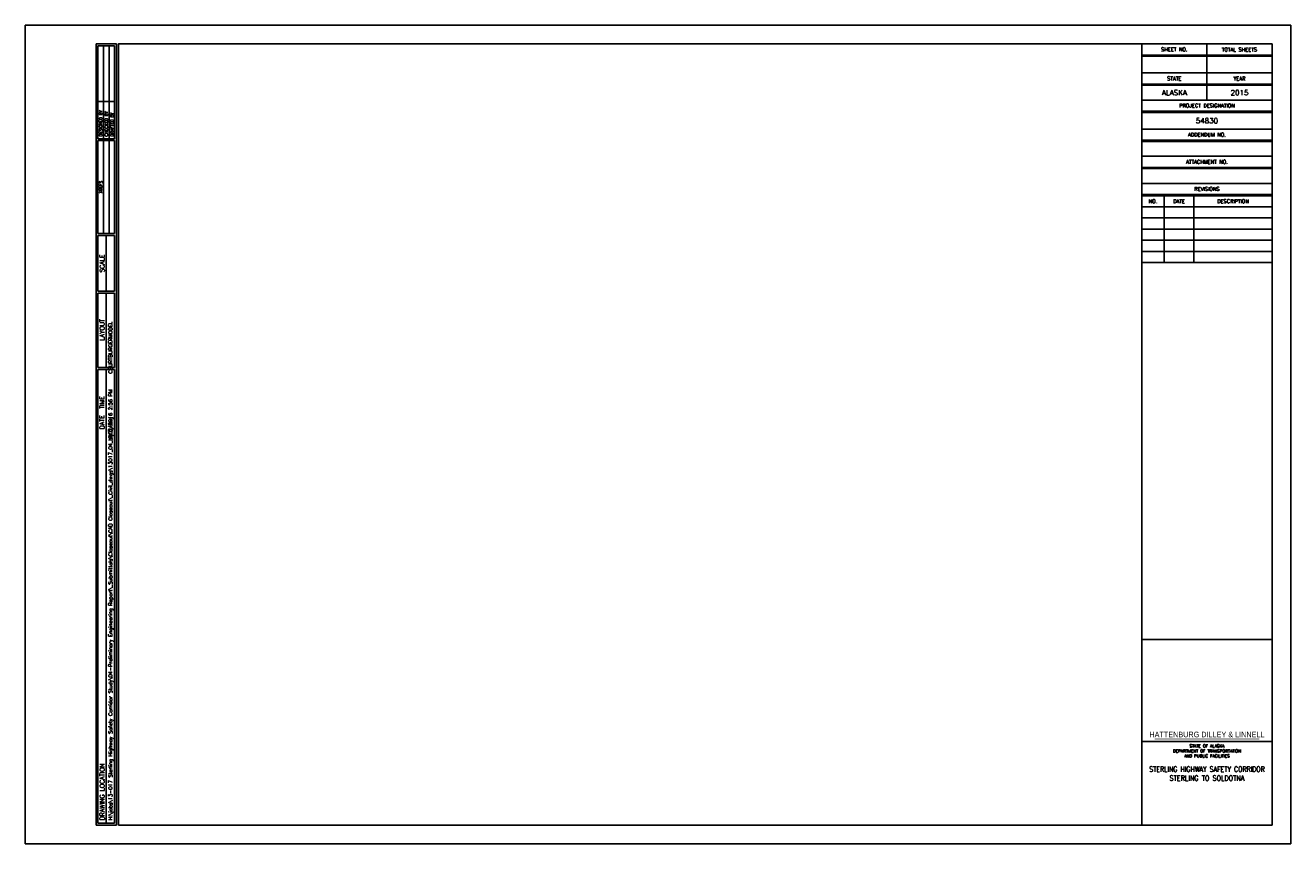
# Model space of a CAD drawing. Extents: x 0 to 34, y 0 to 22.
import ezdxf
from ezdxf.enums import TextEntityAlignment as Align

# ---------------------------------------------------------------- set-up
doc = ezdxf.new("R2010")
doc.units = 0
doc.header["$LTSCALE"] = 50
doc.header["$MEASUREMENT"] = 0
doc.layers.add('C-ANNO-NPLT', color=31, linetype='Continuous', plot=False)
for name, color, linetype in [('C-ANNO-TITL-HDL', 2, 'Continuous'), ('C-ANNO-TITL-P3', 53, 'Continuous'), ('C-ANNO-TITL-P6', 6, 'Continuous'), ('C-ANNO-TITL-P9', 9, 'Continuous'), ('C-ANNO-TITL-T080', 32, 'Continuous'), ('C-ANNO-TITL-T100', 23, 'Continuous'), ('C-ANNO-TITL-T120', 4, 'Continuous'), ('C-ANNO-TITL-T140', 45, 'Continuous')]:
    doc.layers.add(name, color=color, linetype=linetype)
doc.styles.add('L080', font='romansm.shx', dxfattribs={"height": 0.08})
doc.styles.add('L100', font='romansm.shx', dxfattribs={"height": 0.1})
doc.styles.add('L120', font='romansm.shx', dxfattribs={"height": 0.12})
doc.styles.add('L140', font='romansm.shx', dxfattribs={"height": 7})
doc.styles.add('L80-0.08', font='romansm.shx', dxfattribs={"height": 0.1})
doc.styles.add('Romansm Table', font='romansm.shx')
doc.styles.get("Standard").update_dxf_attribs({"font": 'arial.ttf'})

msp = doc.modelspace()

# ---------------------------------------------------------------- linework, layer by layer
at = {"layer": 'C-ANNO-NPLT', "flags": 128}
msp.add_lwpolyline([(0, 0), (0, 22), (34, 22), (34, 0), (0, 0)], dxfattribs=at)
at = {"layer": 'C-ANNO-TITL-HDL', "const_width": 0.015}
msp.add_lwpolyline([(30.349, 2.813), (33.16, 2.813)], dxfattribs=at)
at = {"layer": 'C-ANNO-TITL-P3'}
for p, q in [((1.9, 0.5), (1.9, 21.5)), ((1.9, 21.5), (2.45, 21.5)), ((1.95, 18.95), (1.95, 21.45)), ((1.95, 21.45), (2.4, 21.45)), ((1.95, 21.45), (2.4, 21.45)), ((2.1, 18.95), (2.1, 21.45)), ((2.25, 18.95), (2.25, 21.45)), ((2.4, 18.95), (2.4, 21.45)), ((2.45, 0.5), (2.45, 21.5)), ((31.75, 21.5), (31.75, 19.99)), ((33.5, 21.2), (30, 21.2)), ((33.5, 20.42), (30, 20.42)), ((33.5, 20.39), (30, 20.39)), ((1.95, 19.95), (2.4, 19.95)), ((33.5, 19.69), (30, 19.69)), ((33.5, 19.66), (30, 19.66)), ((1.95, 18.95), (2.4, 18.95)), ((1.95, 16.4), (1.95, 18.9)), ((1.95, 18.9), (2.4, 18.9)), ((2.1, 16.4), (2.1, 18.9)), ((2.25, 16.4), (2.25, 18.9)), ((2.4, 16.4), (2.4, 18.9)), ((33.5, 18.91), (30, 18.91)), ((33.5, 18.88), (30, 18.88)), ((33.5, 18.18), (30, 18.18)), ((33.5, 18.15), (30, 18.15)), ((30, 17.45), (33.5, 17.45)), ((30, 17.42), (33.5, 17.42)), ((30.6, 17.42), (30.6, 15.62)), ((31.4, 15.62), (31.4, 17.42)), ((30, 17.12), (33.5, 17.12)), ((30, 16.82), (33.5, 16.82)), ((1.95, 16.4), (2.4, 16.4)), ((1.95, 16.35), (2.4, 16.35)), ((1.95, 14.85), (1.95, 16.35)), ((1.95, 16.35), (2.4, 16.35)), ((2.175, 14.85), (2.175, 16.35)), ((2.4, 14.85), (2.4, 16.35)), ((30, 16.52), (33.5, 16.52)), ((30, 16.22), (33.5, 16.22)), ((30, 15.92), (33.5, 15.92)), ((1.95, 14.85), (2.4, 14.85)), ((1.95, 14.8), (2.4, 14.8)), ((1.95, 12.8), (1.95, 14.8)), ((1.95, 14.8), (2.4, 14.8)), ((2.175, 12.8), (2.175, 14.8)), ((2.4, 12.8), (2.4, 14.8)), ((1.95, 12.8), (2.4, 12.8)), ((1.95, 0.55), (1.95, 12.75)), ((1.95, 12.75), (2.4, 12.75)), ((2.175, 0.55), (2.175, 12.75)), ((2.4, 0.55), (2.4, 12.75)), ((1.9, 0.5), (2.45, 0.5)), ((1.95, 0.55), (2.4, 0.55))]:
    msp.add_line(p, q, dxfattribs=at)
at = {"layer": 'C-ANNO-TITL-P3', "flags": 128}
msp.add_lwpolyline([(33.5, 21.17), (30, 21.17)], dxfattribs=at)
at = {"layer": 'C-ANNO-TITL-P6'}
for points in [[(30, 21.5), (30, 0.5)], [(30, 20.72), (33.5, 20.72)], [(30, 19.99), (33.5, 19.99)], [(33.5, 19.21), (30, 19.21)], [(30, 18.48), (33.5, 18.48)], [(30, 17.75), (33.5, 17.75)], [(30, 15.62), (33.5, 15.62)], [(30, 5.491), (33.5, 5.491)], [(30, 2.75), (33.5, 2.75)]]:
    msp.add_lwpolyline(points, dxfattribs=at)
at = {"layer": 'C-ANNO-TITL-P9'}
msp.add_lwpolyline([(2.5, 0.5), (2.5, 21.5), (33.5, 21.5), (33.5, 0.5)], close=True, dxfattribs=at)
msp.add_lwpolyline([(2.5, 0.5), (2.5, 21.5), (33.5, 21.5), (33.5, 0.5)], close=True, dxfattribs=at)
msp.add_lwpolyline([(2.5, 0.5), (2.5, 21.5), (33.5, 21.5), (33.5, 0.5)], close=True, dxfattribs=at)

# ---------------------------------------------------------------- texts
at = {"layer": 'C-ANNO-TITL-HDL', "width": 0.85}
msp.add_text('HATTENBURG DILLEY & LINNELL', height=0.15, dxfattribs=at).set_placement((31.75, 2.936), align=Align.MIDDLE)
at = {"layer": 'C-ANNO-TITL-T080', "style": 'L080'}
for s, p in [('DESIGNED BY', (2.067, 19.013)), ('CHECKED BY', (2.217, 19.013)), ('DRAFTED BY', (2.367, 19.013))]:
    msp.add_text(s, height=0.08, rotation=90, dxfattribs=at).set_placement(p)
msp.add_text('XREFS', height=0.08, rotation=90, dxfattribs=at).set_placement((2.067, 17.65), align=Align.CENTER)
at = {"layer": 'C-ANNO-TITL-T080', "insert": (31.75, 2.667), "char_height": 0.08, "width": 2.76398, "attachment_point": 2, "style": 'L80-0.08'}
msp.add_mtext('STATE OF ALASKA\\PDEPARTMENT OF TRANSPORTATION\\PAND PUBLIC FACILITIES', dxfattribs=at)
at = {"layer": 'C-ANNO-TITL-T100', "linetype": 'Continuous', "style": 'L100'}
for s, p in [('SHEET NO.', (30.871, 21.301)), ('TOTAL SHEETS', (32.621, 21.298)), ('STATE', (30.871, 20.52)), ('YEAR', (32.621, 20.52))]:
    msp.add_text(s, height=0.1, dxfattribs=at).set_placement(p, align=Align.CENTER)
for s, p in [('PROJECT DESIGNATION', (31.75, 19.84)), ('ADDENDUM NO.', (31.75, 19.06)), ('ATTACHMENT NO.', (31.75, 18.33)), ('REVISIONS', (31.75, 17.6)), ('NO.', (30.3, 17.27)), ('DATE', (31, 17.27)), ('DESCRIPTION', (32.45, 17.27))]:
    msp.add_text(s, height=0.1, dxfattribs=at).set_placement(p, align=Align.MIDDLE_CENTER)
at = {"layer": 'C-ANNO-TITL-T100'}
for s, style, p in [('MODEL', 'L100', (2.287, 13.816)), ('6/3/2016 2:56 PM', 'Romansm Table', (2.287, 11.548))]:
    msp.add_text(s, height=0.1, rotation=90, dxfattribs=dict(at, style=style)).set_placement(p, align=Align.MIDDLE_CENTER)
at = {"layer": 'C-ANNO-TITL-T100', "style": 'Romansm Table'}
msp.add_text('H:\\jobs\\13-017 Sterling Highway Safety Corridor Study\\04-Preliminary Engineering Report\\_Submittals\\Closeout\\CAD Closeout\\_Civil_dwgs\\13017_04_bd02.dwg   CBURTBURGER', height=0.1, rotation=90, dxfattribs=at).set_placement((2.287, 0.633), align=Align.MIDDLE_LEFT)
at = {"layer": 'C-ANNO-TITL-T120', "style": 'L120'}
for s, p in [('SCALE', (2.125, 15.6)), ('LAYOUT', (2.125, 13.816))]:
    msp.add_text(s, height=0.12, rotation=90, dxfattribs=at).set_placement(p, align=Align.CENTER)
msp.add_text(' DATE  TIME', height=0.12, rotation=90, dxfattribs=at).set_placement((2.062, 11.548), align=Align.MIDDLE_CENTER)
msp.add_text('DRAWING LOCATION', height=0.12, rotation=90, dxfattribs=at).set_placement((2.125, 0.633))
at = {"layer": 'C-ANNO-TITL-T140', "style": 'L140'}
for s, p in [('ALASKA', (30.875, 20.19)), ('2015', (32.625, 20.19)), ('54830', (31.75, 19.435))]:
    msp.add_text(s, height=0.14, dxfattribs=at).set_placement(p, align=Align.MIDDLE_CENTER)
for s, width, p in [('STERLING HIGHWAY SAFETY CORRIDOR', 0.75, (31.75, 2.004)), ('STERLING TO SOLDOTNA', 0.9, (31.75, 1.764))]:
    msp.add_text(s, height=0.14, dxfattribs=dict(at, width=width)).set_placement(p, align=Align.MIDDLE)

doc.saveas('drawing.dxf')
